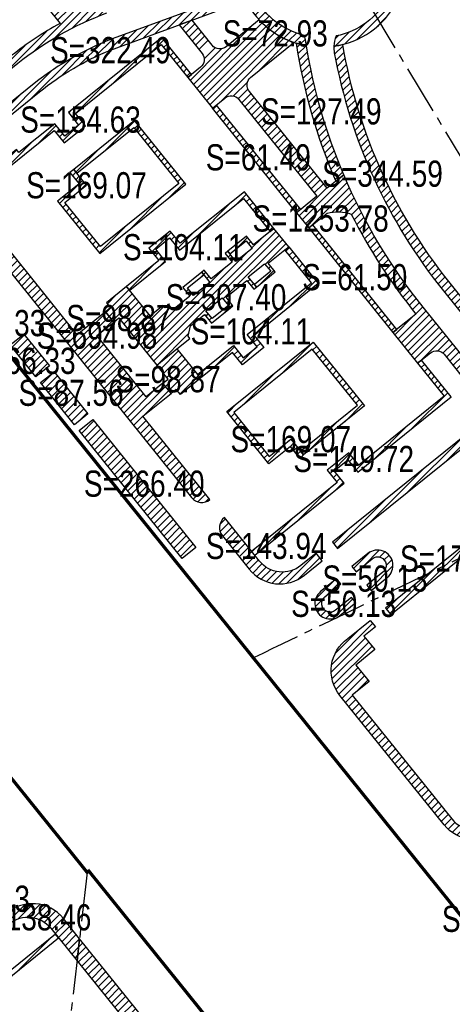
# Model space of a CAD drawing. Header units: millimetres. Extents: x 38389465 to 38395088, y 2473666 to 2480744.
# Tile 244 of 256: x 38394636 to 38394768, y 2477952 to 2478252. Entities that reach past the tile are written whole.
import ezdxf
from ezdxf.enums import TextEntityAlignment as Align

# ---------------------------------------------------------------- set-up
doc = ezdxf.new("R2010")
doc.units = ezdxf.units.MM
doc.header["$LTSCALE"] = 2
doc.linetypes.add('CENTER2', pattern=[1.125, 0.75, -0.125, 0.125, -0.125])
for name, color, linetype in [('MJZJ', 7, 'CONTINUOUS'), ('w-用地红线', 1, 'CONTINUOUS'), ('路面铺装', 143, 'CENTER2')]:
    doc.layers.add(name, color=color, linetype=linetype)
doc.styles.add('中等线体', font='txt', dxfattribs={"width": 0.8})
pattern_1 = [(45, (0, 0), (-1.1313708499, 1.1313708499), [])]

msp = doc.modelspace()

# ---------------------------------------------------------------- hatches: boundary and pattern name
at = {"layer": 'MJZJ', "linetype": 'ByBlock'}
h = msp.add_hatch(dxfattribs=at)
h.set_pattern_fill('411B', color=1, scale=2, style=0)
h.set_pattern_definition(pattern_1)
edge = h.paths.add_edge_path()
edge.add_line((38394927.738, 2478458.814), (38394934.069, 2478460.284))
edge.add_arc((38394933.164, 2478464.181), 4, 283.07561, 373.07561)
edge.add_line((38394937.061, 2478465.086), (38394932.672, 2478483.983))
edge.add_arc((38394926.827, 2478482.625), 6, 13.07561, 103.07561)
edge.add_line((38394925.47, 2478488.47), (38394853.499, 2478471.754))
edge.add_line((38394853.499, 2478471.754), (38394849.968, 2478470.703))
edge.add_line((38394849.968, 2478470.703), (38394805.388, 2478454.373))
edge.add_arc((38394793.044, 2478488.072), 35.889, 275.21442, 290.11747, ccw=False)
edge.add_line((38394796.306, 2478452.332), (38394759.441, 2478448.937))
edge.add_arc((38394760.542, 2478436.988), 12, 95.26157, 110.11747)
edge.add_line((38394756.414, 2478448.256), (38394708.523, 2478430.713))
edge.add_arc((38394709.899, 2478426.957), 4, 110.11747, 200.11747)
edge.add_line((38394706.143, 2478425.582), (38394727.433, 2478367.458))
edge.add_line((38394727.433, 2478367.458), (38394707.243, 2478360.063))
edge.add_arc((38394708.619, 2478356.307), 4, 110.11747, 200.11684)
edge.add_arc((39221712.049, 2781272.308), 880738.227, 200.116844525, 200.118100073)
edge.add_line((38394711.501, 2478336.808), (38394765.081, 2478356.541))
edge.add_line((38394765.081, 2478356.541), (38394757.651, 2478376.823))
edge.add_line((38394757.651, 2478376.823), (38394738.12, 2478369.669))
edge.add_line((38394738.12, 2478369.669), (38394725.101, 2478405.211))
edge.add_line((38394725.101, 2478405.211), (38394726.792, 2478405.831))
edge.add_line((38394726.792, 2478405.831), (38394722.957, 2478416.3))
edge.add_line((38394722.957, 2478416.3), (38394725.458, 2478421.687))
edge.add_line((38394725.458, 2478421.687), (38394731.841, 2478424.027))
edge.add_line((38394731.841, 2478424.027), (38394731.222, 2478425.716))
edge.add_line((38394731.222, 2478425.716), (38394759.392, 2478436.034))
edge.add_line((38394759.392, 2478436.034), (38394760.837, 2478432.091))
edge.add_line((38394760.837, 2478432.091), (38394772.104, 2478436.22))
edge.add_line((38394772.104, 2478436.22), (38394771.485, 2478437.91))
edge.add_line((38394771.485, 2478437.91), (38394774.255, 2478438.924))
edge.add_line((38394774.255, 2478438.924), (38394774.358, 2478438.643))
edge.add_line((38394774.358, 2478438.643), (38394781.072, 2478441.102))
edge.add_line((38394781.072, 2478441.102), (38394783.136, 2478435.468))
edge.add_line((38394783.136, 2478435.468), (38394783.417, 2478435.571))
edge.add_line((38394783.417, 2478435.571), (38394784.827, 2478431.721))
edge.add_line((38394784.827, 2478431.721), (38394783.201, 2478431.124))
edge.add_line((38394783.201, 2478431.124), (38394789.033, 2478415.583))
edge.add_line((38394789.033, 2478415.583), (38394804.058, 2478421.087))
edge.add_line((38394804.058, 2478421.087), (38394799.725, 2478432.916))
edge.add_line((38394799.725, 2478432.916), (38394839.163, 2478447.362))
edge.add_line((38394839.163, 2478447.362), (38394837.787, 2478451.118))
edge.add_line((38394837.787, 2478451.118), (38394857.288, 2478458.261))
edge.add_line((38394857.288, 2478458.261), (38394875.161, 2478462.412))
edge.add_line((38394875.161, 2478462.412), (38394876.111, 2478458.321))
edge.add_line((38394876.111, 2478458.321), (38394925.204, 2478469.724))
edge.add_line((38394925.204, 2478469.724), (38394927.738, 2478458.814))
h = msp.add_hatch(dxfattribs=at)
h.set_pattern_fill('411B', color=256, scale=2, style=0)
h.set_pattern_definition(pattern_1)
edge = h.paths.add_edge_path()
edge.add_arc((38394602.226, 2478228.258), 12.084, 267.57298, 308.75716)
edge.add_line((38394609.791, 2478218.835), (38394635.067, 2478239.183))
edge.add_arc((38394696.27, 2478162.645), 98, 110.30599, 128.64703, ccw=False)
edge.add_line((38394662.26, 2478254.554), (38394701.919, 2478269.09))
edge.add_line((38394701.919, 2478269.09), (38394702.045, 2478272.322))
edge.add_line((38394702.045, 2478272.322), (38394661.532, 2478257.483))
edge.add_line((38394661.532, 2478257.483), (38394657.295, 2478255.825))
edge.add_line((38394657.295, 2478255.825), (38394646.461, 2478269.272))
edge.add_line((38394646.461, 2478269.272), (38394639.821, 2478277.52))
edge.add_line((38394639.821, 2478277.52), (38394639.263, 2478279.039))
edge.add_line((38394639.263, 2478279.039), (38394642.455, 2478280.208))
edge.add_line((38394642.455, 2478280.208), (38394644.897, 2478281.102))
edge.add_line((38394644.897, 2478281.102), (38394638.912, 2478297.441))
edge.add_line((38394638.912, 2478297.441), (38394658.631, 2478304.664))
edge.add_line((38394658.631, 2478304.664), (38394658.115, 2478306.072))
edge.add_line((38394658.115, 2478306.072), (38394636.99, 2478298.332))
edge.add_line((38394636.99, 2478298.332), (38394641.081, 2478287.159))
edge.add_line((38394641.081, 2478287.159), (38394636.856, 2478285.612))
edge.add_line((38394636.856, 2478285.612), (38394630.876, 2478301.941))
edge.add_line((38394630.876, 2478301.941), (38394656.221, 2478311.243))
edge.add_line((38394656.221, 2478311.243), (38394658.631, 2478304.664))
edge.add_line((38394658.631, 2478304.664), (38394666.706, 2478307.622))
edge.add_line((38394666.706, 2478307.622), (38394664.299, 2478314.194))
edge.add_line((38394664.299, 2478314.194), (38394684.018, 2478321.417))
edge.add_line((38394684.018, 2478321.417), (38394680.579, 2478330.806))
edge.add_line((38394680.579, 2478330.806), (38394625.046, 2478310.467))
edge.add_line((38394625.046, 2478310.467), (38394563.709, 2478261.078))
edge.add_line((38394563.709, 2478261.078), (38394569.98, 2478253.289))
edge.add_line((38394569.98, 2478253.289), (38394589.451, 2478268.964))
edge.add_line((38394589.451, 2478268.964), (38394593.841, 2478263.512))
edge.add_line((38394593.841, 2478263.512), (38394600.54, 2478268.905))
edge.add_line((38394600.54, 2478268.905), (38394596.157, 2478274.349))
edge.add_line((38394596.157, 2478274.349), (38394616.408, 2478290.655))
edge.add_line((38394616.408, 2478290.655), (38394627.309, 2478277.105))
edge.add_line((38394627.309, 2478277.105), (38394625.364, 2478275.539))
edge.add_line((38394625.364, 2478275.539), (38394617.292, 2478285.73))
edge.add_line((38394617.292, 2478285.73), (38394598.909, 2478270.93))
edge.add_line((38394598.909, 2478270.93), (38394600.54, 2478268.905))
edge.add_line((38394600.54, 2478268.905), (38394616.897, 2478282.074))
edge.add_line((38394616.897, 2478282.074), (38394627.809, 2478268.521))
edge.add_line((38394627.809, 2478268.521), (38394631.704, 2478271.656))
edge.add_line((38394631.704, 2478271.656), (38394648.028, 2478251.379))
edge.add_arc((38394696.306, 2478162.585), 101.07, 118.5327, 128.64319)
edge.add_line((38394633.191, 2478241.525), (38394601.715, 2478216.185))
h = msp.add_hatch(dxfattribs=at)
h.set_pattern_fill('411B', color=256, scale=2, style=0)
h.set_pattern_definition(pattern_1)
edge = h.paths.add_edge_path()
edge.add_arc((38394727.949, 2478270.096), 23, -78.93509, 23.10096, ccw=False)
edge.add_arc((38394740.657, 2478244.028), 9, 157.14895, 177.87204)
edge.add_arc((38394727.95, 2478270.096), 26, 278.21194, 385.95346)
edge.add_arc((38394756.655, 2478274.22), 9, 126.29144, 147.01731)
h = msp.add_hatch(dxfattribs=at)
h.set_pattern_fill('411B', color=256, scale=2, style=0)
h.set_pattern_definition(pattern_1)
edge = h.paths.add_edge_path()
edge.add_arc((38394622.322, 2478203.265), 11.987, 128.82175, 170.27041)
edge.add_line((38394610.508, 2478205.291), (38394641.712, 2478230.412))
edge.add_arc((38394695.272, 2478164.336), 85.057, 112.02445, 129.02766, ccw=False)
edge.add_line((38394663.375, 2478243.186), (38394704.683, 2478258.378))
edge.add_line((38394704.683, 2478258.378), (38394703.557, 2478261.012))
edge.add_arc((38394704.879, 2478253.052), 8.069, 99.43071, 110.42288)
edge.add_line((38394702.063, 2478260.614), (38394665.314, 2478247.154))
edge.add_arc((38394696.269, 2478162.645), 90, 110.11747, 128.63116)
edge.add_line((38394640.082, 2478232.951), (38394614.807, 2478212.604))
h = msp.add_hatch(dxfattribs=at)
h.set_pattern_fill('411B', color=256, scale=2, style=0)
h.set_pattern_definition(pattern_1)
edge = h.paths.add_edge_path()
edge.add_arc((38394705.159, 2478252.163), 9, 79.36008, 100.08317)
edge.add_arc((38394727.949, 2478270.096), 26, 200.4206, 252.57407)
edge.add_line((38394720.163, 2478245.289), (38394723.323, 2478244.511))
edge.add_arc((38394891.849, 2478271.791), 170.72, 188.71502, 189.19516, ccw=False)
edge.add_arc((38394714.204, 2478244.56), 9, 8.71502, 20.54743)
edge.add_arc((38394727.949, 2478270.096), 23, 203.27238, 256.63327, ccw=False)
h = msp.add_hatch(dxfattribs=at)
h.set_pattern_fill('411B', color=256, scale=2, style=0)
h.set_pattern_definition(pattern_1)
edge = h.paths.add_edge_path()
edge.add_line((38394687.041, 2478234.815), (38394694.567, 2478225.468))
edge.add_line((38394694.567, 2478225.468), (38394698.392, 2478228.547))
edge.add_arc((38394700.342, 2478226.265), 3.002, 38.85379, 130.51237, ccw=False)
edge.add_line((38394702.68, 2478228.148), (38394726.51, 2478198.549))
edge.add_line((38394726.51, 2478198.549), (38394721.641, 2478194.629))
edge.add_line((38394721.641, 2478194.629), (38394720.278, 2478193.531))
edge.add_line((38394720.278, 2478193.531), (38394724.04, 2478188.858))
edge.add_line((38394724.04, 2478188.858), (38394725.599, 2478190.112))
edge.add_line((38394725.599, 2478190.112), (38394729.66, 2478193.382))
edge.add_arc((38394732.823, 2478181.807), 12, 69.65289, 105.28081, ccw=False)
edge.add_arc((38394891.92, 2478271.839), 173.804, 206.95403, 218.95593)
edge.add_line((38394756.764, 2478162.564), (38394753.647, 2478160.057))
edge.add_line((38394753.647, 2478160.057), (38394749.752, 2478156.922))
edge.add_line((38394749.752, 2478156.922), (38394757.279, 2478147.572))
edge.add_line((38394757.279, 2478147.572), (38394761.174, 2478150.707))
edge.add_arc((38394763.055, 2478148.371), 3, 38.83648, 128.83647, ccw=False)
edge.add_line((38394765.392, 2478150.252), (38394774.102, 2478139.433))
edge.add_line((38394774.102, 2478139.433), (38394772.672, 2478126.205))
edge.add_line((38394772.672, 2478126.205), (38394731.24, 2478092.849))
edge.add_line((38394731.24, 2478092.849), (38394732.809, 2478090.901))
edge.add_line((38394732.809, 2478090.901), (38394775.337, 2478125.142))
edge.add_arc((38394767.812, 2478134.489), 12, 308.83659, 398.83727)
edge.add_line((38394777.159, 2478142.015), (38394758.94, 2478164.644))
edge.add_arc((38394891.851, 2478271.793), 170.722, 202.98458, 218.87473, ccw=False)
edge.add_line((38394734.683, 2478205.128), (38394729.626, 2478201.058))
edge.add_line((38394729.626, 2478201.058), (38394705.908, 2478230.517))
edge.add_arc((38394708.156, 2478232.539), 3.023, 129.23685, 221.97185, ccw=False)
edge.add_line((38394706.244, 2478234.881), (38394719.47, 2478245.517))
edge.add_arc((38394727.949, 2478270.096), 26, 222.86851, 250.96705, ccw=False)
edge.add_line((38394708.893, 2478252.408), (38394698.726, 2478244.223))
edge.add_arc((38394696.845, 2478246.56), 3, 218.8451, 308.83647, ccw=False)
edge.add_line((38394694.508, 2478244.678), (38394688.323, 2478252.36))
edge.add_line((38394688.323, 2478252.36), (38394684.361, 2478250.903))
edge.add_line((38394684.361, 2478250.903), (38394691.392, 2478242.169))
edge.add_arc((38394689.056, 2478240.288), 3, -51.16273, 38.83648, ccw=False)
edge.add_line((38394690.937, 2478237.951), (38394687.041, 2478234.815))
h = msp.add_hatch(dxfattribs=at)
h.set_pattern_fill('411B', color=256, scale=2, style=0)
h.set_pattern_definition(pattern_1)
h.paths.add_polyline_path([(38394624.151, 2478204.337), (38394625.843, 2478202.234), (38394646.173, 2478218.602), (38394649.215, 2478214.824), (38394655.758, 2478220.092), (38394652.716, 2478223.87), (38394678.888, 2478244.941), (38394687.041, 2478234.815), (38394688.209, 2478235.755), (38394679.116, 2478247.05), (38394650.607, 2478224.097), (38394653.649, 2478220.32), (38394649.443, 2478216.933), (38394646.401, 2478220.711), (38394635.419, 2478211.869), (38394634.668, 2478212.802)])
h = msp.add_hatch(dxfattribs=at)
h.set_pattern_fill('411B', color=256, scale=2, style=0)
h.set_pattern_definition(pattern_1)
edge = h.paths.add_edge_path()
edge.add_line((38394732.255, 2478203.174), (38394734.683, 2478205.128))
edge.add_arc((38394891.959, 2478271.83), 170.836, 189.2018, 202.98195, ccw=False)
edge.add_line((38394723.321, 2478244.511), (38394720.163, 2478245.289))
edge.add_arc((38394891.992, 2478271.832), 173.867, 188.7813, 203.25906)
h = msp.add_hatch(dxfattribs=at)
h.set_pattern_fill('411B', color=256, scale=2, style=0)
h.set_pattern_definition(pattern_1)
edge = h.paths.add_edge_path()
edge.add_line((38394785.713, 2478144.145), (38394788.192, 2478145.85))
edge.add_line((38394788.192, 2478145.85), (38394768.406, 2478170.428))
edge.add_arc((38394891.953, 2478271.824), 159.828, 189.69408, 219.3758, ccw=False)
edge.add_arc((38394727.95, 2478270.095), 25.999, 278.21277, 284.38148, ccw=False)
edge.add_arc((38394740.625, 2478244.024), 8.968, 177.83784, 190.41641)
edge.add_arc((38394891.856, 2478271.793), 162.727, 190.40543, 218.87821)
edge.add_line((38394765.176, 2478169.655), (38394785.713, 2478144.145))
h = msp.add_hatch(dxfattribs=at)
h.set_pattern_fill('411B', color=256, scale=2, style=0)
h.set_pattern_definition(pattern_1)
h.paths.add_polyline_path([(38394694.567, 2478225.468), (38394695.735, 2478226.408), (38394721.446, 2478194.472), (38394720.278, 2478193.531)])
h = msp.add_hatch(dxfattribs=at)
h.set_pattern_fill('411B', color=256, scale=2, style=0)
h.set_pattern_definition(pattern_1)
h.paths.add_polyline_path([(38394660.111, 2478181.038), (38394686.439, 2478202.235), (38394670.761, 2478221.708), (38394652.186, 2478206.753), (38394653.109, 2478205.57), (38394670.534, 2478219.599), (38394684.33, 2478202.462), (38394660.339, 2478183.147), (38394649.49, 2478196.623), (38394656.056, 2478201.909), (38394652.168, 2478206.739), (38394651, 2478205.798), (38394653.822, 2478202.293), (38394647.255, 2478197.006)])
h = msp.add_hatch(dxfattribs=at)
h.set_pattern_fill('411B', color=256, scale=2, style=0)
h.set_pattern_definition(pattern_1)
edge = h.paths.add_edge_path()
edge.add_arc((38394691.305, 2478108.965), 4, 218.83659, 308.83659)
edge.add_line((38394693.814, 2478105.849), (38394673.306, 2478131.322))
edge.add_line((38394673.306, 2478131.322), (38394681.953, 2478138.282))
edge.add_line((38394681.953, 2478138.282), (38394679.444, 2478141.399))
edge.add_line((38394679.444, 2478141.399), (38394674.303, 2478137.26))
edge.add_line((38394674.303, 2478137.26), (38394659.253, 2478155.955))
edge.add_line((38394659.253, 2478155.955), (38394664.394, 2478160.094))
edge.add_line((38394664.394, 2478160.094), (38394661.885, 2478163.209))
edge.add_line((38394661.885, 2478163.209), (38394653.238, 2478156.248))
edge.add_line((38394653.238, 2478156.248), (38394619.997, 2478197.527))
edge.add_line((38394619.997, 2478197.527), (38394625.843, 2478202.234))
edge.add_line((38394625.843, 2478202.234), (38394624.151, 2478204.337))
edge.add_line((38394624.151, 2478204.337), (38394615.194, 2478197.127))
edge.add_line((38394615.194, 2478197.127), (38394688.19, 2478106.457))
h = msp.add_hatch(dxfattribs=at)
h.set_pattern_fill('411B', color=256, scale=2, style=0)
h.set_pattern_definition(pattern_1)
h.paths.add_polyline_path([(38394668.345, 2478170.977), (38394669.285, 2478169.809), (38394680.265, 2478178.649), (38394677.224, 2478182.427), (38394681.43, 2478185.813), (38394684.471, 2478182.035), (38394704.1, 2478197.838), (38394712.19, 2478187.79), (38394713.358, 2478188.731), (38394704.328, 2478199.947), (38394684.654, 2478184.201), (38394681.658, 2478187.922), (38394675.115, 2478182.654), (38394678.156, 2478178.877)])
h = msp.add_hatch(dxfattribs=at)
h.set_pattern_fill('411B', color=256, scale=2, style=0)
h.set_pattern_definition(pattern_1)
h.paths.add_polyline_path([(38394725.209, 2478189.798), (38394724.04, 2478188.858), (38394749.752, 2478156.922), (38394750.92, 2478157.862)])
h = msp.add_hatch(dxfattribs=at)
h.set_pattern_fill('411B', color=256, scale=2, style=0)
h.set_pattern_definition(pattern_1)
h.paths.add_polyline_path([(38394713.358, 2478188.731), (38394707.127, 2478183.714), (38394704.995, 2478186.362), (38394699.231, 2478181.722), (38394699.858, 2478180.943), (38394704.843, 2478184.956), (38394706.724, 2478182.62), (38394701.739, 2478178.606), (38394699.858, 2478180.943), (38394699.231, 2478181.722), (38394698.452, 2478181.095), (38394700.584, 2478178.446), (38394694.197, 2478173.304), (38394692.065, 2478175.952), (38394691.286, 2478175.325), (38394691.913, 2478174.546), (38394693.794, 2478172.209), (38394688.809, 2478168.196), (38394686.928, 2478170.533), (38394691.913, 2478174.546), (38394691.286, 2478175.325), (38394685.522, 2478170.685), (38394687.654, 2478168.036), (38394683.337, 2478164.561), (38394680.106, 2478164.494), (38394679.526, 2478165.216), (38394669.4, 2478157.064), (38394677.552, 2478146.937), (38394683.706, 2478151.891), (38394687.678, 2478155.089), (38394687.098, 2478155.811), (38394687.852, 2478158.952), (38394692.169, 2478162.428), (38394694.301, 2478159.78), (38394700.065, 2478164.42), (38394699.438, 2478165.199), (38394694.453, 2478161.186), (38394692.572, 2478163.522), (38394697.557, 2478167.536), (38394699.438, 2478165.199), (38394700.065, 2478164.42), (38394700.844, 2478165.047), (38394698.712, 2478167.696), (38394705.099, 2478172.838), (38394707.231, 2478170.19), (38394708.01, 2478170.817), (38394707.383, 2478171.596), (38394705.502, 2478173.932), (38394710.487, 2478177.946), (38394712.368, 2478175.609), (38394707.383, 2478171.596), (38394708.01, 2478170.817), (38394713.774, 2478175.457), (38394711.642, 2478178.106), (38394716.705, 2478182.182), (38394716.705, 2478182.182), (38394717.874, 2478183.123)])
h = msp.add_hatch(dxfattribs=at)
h.set_pattern_fill('411B', color=256, scale=2, style=0)
h.set_pattern_definition(pattern_1)
h.paths.add_polyline_path([(38394690.921, 2478142.936), (38394689.98, 2478144.104), (38394700.96, 2478152.944), (38394704.001, 2478149.166), (38394708.207, 2478152.553), (38394705.166, 2478156.331), (38394724.795, 2478172.134), (38394716.705, 2478182.182), (38394717.874, 2478183.123), (38394726.904, 2478171.906), (38394707.32, 2478156.046), (38394710.317, 2478152.325), (38394703.774, 2478147.057), (38394700.732, 2478150.835)])
h = msp.add_hatch(dxfattribs=at)
h.set_pattern_fill('411B', color=256, scale=2, style=0)
h.set_pattern_definition(pattern_1)
h.paths.add_polyline_path([(38394662.188, 2478166.021), (38394663.442, 2478164.463), (38394661.885, 2478163.209), (38394664.394, 2478160.094), (38394665.952, 2478161.348), (38394669.4, 2478157.063), (38394675.553, 2478162.017), (38394668.345, 2478170.977)])
h = msp.add_hatch(dxfattribs=at)
h.set_pattern_fill('411B', color=256, scale=2, style=0)
h.set_pattern_definition(pattern_1)
h.paths.add_polyline_path([(38394632.767, 2478153.129), (38394636.901, 2478156.456), (38394644.739, 2478146.72), (38394640.606, 2478143.392)])
h = msp.add_hatch(dxfattribs=at)
h.set_pattern_fill('411B', color=256, scale=2, style=0)
h.set_pattern_definition(pattern_1)
h.paths.add_polyline_path([(38394698.991, 2478132.745), (38394725.319, 2478153.94), (38394740.996, 2478134.467), (38394722.421, 2478119.513), (38394721.462, 2478120.667), (38394738.887, 2478134.695), (38394725.091, 2478151.831), (38394701.1, 2478132.517), (38394711.948, 2478119.041), (38394718.515, 2478124.328), (38394722.403, 2478119.498), (38394721.235, 2478118.558), (38394718.413, 2478122.063), (38394711.846, 2478116.776)])
h = msp.add_hatch(dxfattribs=at)
h.set_pattern_fill('411B', color=256, scale=2, style=0)
h.set_pattern_definition(pattern_1)
h.paths.add_polyline_path([(38394684.764, 2478137.979), (38394683.51, 2478139.537), (38394681.954, 2478138.281), (38394679.444, 2478141.399), (38394681.002, 2478142.653), (38394677.552, 2478146.937), (38394683.706, 2478151.891), (38394690.921, 2478142.936)])
h = msp.add_hatch(dxfattribs=at)
h.set_pattern_fill('411B', color=256, scale=2, style=0)
h.set_pattern_definition(pattern_1)
h.paths.add_polyline_path([(38394758.448, 2478148.512), (38394757.28, 2478147.572), (38394765.43, 2478137.448), (38394739.268, 2478116.385), (38394736.216, 2478120.155), (38394729.673, 2478114.887), (38394732.715, 2478111.11), (38394706.543, 2478090.039), (38394707.483, 2478088.87), (38394734.824, 2478110.882), (38394731.782, 2478114.66), (38394735.988, 2478118.046), (38394739.03, 2478114.268), (38394767.539, 2478137.221)])
h = msp.add_hatch(dxfattribs=at)
h.set_pattern_fill('411B', color=256, scale=2, style=0)
h.set_pattern_definition(pattern_1)
h.paths.add_polyline_path([(38394642.048, 2478141.6), (38394646.182, 2478144.928), (38394656.529, 2478132.075), (38394652.396, 2478128.748)])
h = msp.add_hatch(dxfattribs=at)
h.set_pattern_fill('411B', color=256, scale=2, style=0)
h.set_pattern_definition(pattern_1)
h.paths.add_polyline_path([(38394653.838, 2478126.956), (38394657.971, 2478130.284), (38394689.451, 2478091.181), (38394685.318, 2478087.854)])
h = msp.add_hatch(dxfattribs=at)
h.set_pattern_fill('411B', color=256, scale=2, style=0)
h.set_pattern_definition(pattern_1)
edge = h.paths.add_edge_path()
edge.add_line((38394747.482, 2478072.674), (38394749.05, 2478070.726))
edge.add_line((38394749.05, 2478070.726), (38394791.579, 2478104.967))
edge.add_arc((38394797.238, 2478097.903), 9.051, 43.52389, 128.69513, ccw=False)
edge.add_line((38394803.801, 2478104.136), (38394806.57, 2478105.468))
edge.add_arc((38394797.537, 2478097.568), 12, 41.17036, 128.83821)
edge.add_line((38394790.012, 2478106.915), (38394747.482, 2478072.674))
h = msp.add_hatch(dxfattribs=at)
h.set_pattern_fill('411B', color=256, scale=2, style=0)
h.set_pattern_definition(pattern_1)
edge = h.paths.add_edge_path()
edge.add_line((38394809.152, 2478088.56), (38394813.515, 2478092.071))
edge.add_line((38394813.515, 2478092.071), (38394803.803, 2478104.134))
edge.add_line((38394803.803, 2478104.134), (38394806.57, 2478105.468))
edge.add_line((38394806.57, 2478105.468), (38394838.741, 2478065.52))
edge.add_arc((38394829.397, 2478057.995), 11.998, -51.17296, 38.84589, ccw=False)
edge.add_line((38394836.919, 2478048.648), (38394782.238, 2478004.626))
edge.add_arc((38394774.712, 2478013.973), 12, 218.83647, 308.83646, ccw=False)
edge.add_line((38394765.365, 2478006.448), (38394733.509, 2478046.018))
edge.add_arc((38394742.875, 2478053.558), 12.025, 125.13779, 218.83647, ccw=False)
edge.add_line((38394735.954, 2478063.392), (38394742.81, 2478068.911))
edge.add_line((38394742.81, 2478068.911), (38394744.379, 2478066.962))
edge.add_line((38394744.379, 2478066.962), (38394740.873, 2478064.14))
edge.add_line((38394740.873, 2478064.14), (38394744.197, 2478060.012))
edge.add_line((38394744.197, 2478060.012), (38394738.361, 2478055.305))
edge.add_line((38394738.361, 2478055.305), (38394742.435, 2478050.253))
edge.add_line((38394742.435, 2478050.253), (38394737.287, 2478046.108))
edge.add_line((38394737.287, 2478046.108), (38394767.701, 2478008.327))
edge.add_arc((38394774.713, 2478013.971), 9.001, 218.83504, 308.83216)
edge.add_line((38394780.356, 2478006.96), (38394802.557, 2478024.833))
edge.add_line((38394802.557, 2478024.833), (38394800.362, 2478027.56))
edge.add_line((38394800.362, 2478027.56), (38394806.438, 2478032.451))
edge.add_line((38394806.438, 2478032.451), (38394808.632, 2478029.726))
edge.add_line((38394808.632, 2478029.726), (38394835.039, 2478050.983))
edge.add_arc((38394829.396, 2478057.993), 8.999, 308.83292, 396.01334)
edge.add_line((38394836.675, 2478063.285), (38394832.329, 2478068.701))
edge.add_line((38394832.329, 2478068.701), (38394827.968, 2478065.19))
edge.add_line((38394827.968, 2478065.19), (38394825.356, 2478068.464))
edge.add_line((38394825.356, 2478068.464), (38394829.691, 2478071.967))
edge.add_line((38394829.691, 2478071.967), (38394816.148, 2478088.8))
edge.add_line((38394816.148, 2478088.8), (38394811.786, 2478085.288))
edge.add_line((38394811.786, 2478085.288), (38394809.152, 2478088.56))
h = msp.add_hatch(dxfattribs=at)
h.set_pattern_fill('411B', color=256, scale=2, style=0)
h.set_pattern_definition(pattern_1)
edge = h.paths.add_edge_path()
edge.add_arc((38394700.712, 2478097.281), 4, 128.83892, 218.83659)
edge.add_line((38394697.596, 2478094.773), (38394705.813, 2478084.57))
edge.add_arc((38394715.159, 2478092.097), 12, 218.84738, 308.83874)
edge.add_line((38394722.685, 2478082.75), (38394728.135, 2478087.138))
edge.add_line((38394728.135, 2478087.138), (38394726.272, 2478089.452))
edge.add_line((38394726.272, 2478089.452), (38394721.599, 2478085.689))
edge.add_arc((38394715.955, 2478092.699), 9, 218.83614, 308.83805, ccw=False)
edge.add_line((38394708.944, 2478087.055), (38394698.203, 2478100.397))
h = msp.add_hatch(dxfattribs=at)
h.set_pattern_fill('411B', color=256, scale=2, style=0)
h.set_pattern_definition(pattern_1)
edge = h.paths.add_edge_path()
edge.add_line((38394737.198, 2478085.448), (38394738.503, 2478083.828))
edge.add_line((38394738.503, 2478083.828), (38394743.41, 2478087.779))
edge.add_arc((38394745.053, 2478085.738), 2.62, -51.17308, 128.83446, ccw=False)
edge.add_line((38394746.696, 2478083.697), (38394741.788, 2478079.746))
edge.add_line((38394741.788, 2478079.746), (38394743.093, 2478078.126))
edge.add_line((38394743.093, 2478078.126), (38394748, 2478082.077))
edge.add_arc((38394745.053, 2478085.738), 4.7, 308.8335, 488.84286)
edge.add_line((38394742.106, 2478089.399), (38394737.198, 2478085.448))
h = msp.add_hatch(dxfattribs=at)
h.set_pattern_fill('411B', color=256, scale=2, style=0)
h.set_pattern_definition(pattern_1)
edge = h.paths.add_edge_path()
edge.add_line((38394733.829, 2478080.066), (38394732.525, 2478081.686))
edge.add_line((38394732.525, 2478081.686), (38394727.617, 2478077.735))
edge.add_arc((38394730.564, 2478074.074), 4.7, 128.82697, 308.83971)
edge.add_line((38394733.511, 2478070.413), (38394738.419, 2478074.364))
edge.add_line((38394738.419, 2478074.364), (38394737.114, 2478075.984))
edge.add_line((38394737.114, 2478075.984), (38394732.207, 2478072.033))
edge.add_arc((38394730.564, 2478074.074), 2.62, 128.82693, 308.84217, ccw=False)
edge.add_line((38394728.921, 2478076.115), (38394733.829, 2478080.066))
h = msp.add_hatch(dxfattribs=at)
h.set_pattern_fill('411B', color=256, scale=2, style=0)
h.set_pattern_definition(pattern_1)
edge = h.paths.add_edge_path()
edge.add_line((38394625.972, 2477974.846), (38394627.835, 2477972.533))
edge.add_line((38394627.835, 2477972.533), (38394632.509, 2477976.296))
edge.add_arc((38394638.153, 2477969.285), 9, 38.83685, 128.83647, ccw=False)
edge.add_line((38394645.163, 2477974.929), (38394653.184, 2477964.967))
edge.add_line((38394653.184, 2477964.967), (38394653.952, 2477971.656))
edge.add_line((38394653.952, 2477971.656), (38394648.915, 2477977.912))
edge.add_arc((38394639.547, 2477970.346), 12.042, 38.92428, 132.43195)
edge.add_line((38394631.422, 2477979.234), (38394625.972, 2477974.846))
h = msp.add_hatch(dxfattribs=at)
h.set_pattern_fill('411B', color=256, scale=2, style=0)
h.set_pattern_definition(pattern_1)
h.paths.add_polyline_path([(38394586.179, 2477924.444), (38394595.272, 2477913.149), (38394596.833, 2477914.407), (38394588.681, 2477924.533), (38394614.849, 2477945.608), (38394617.891, 2477941.83), (38394624.434, 2477947.098), (38394621.392, 2477950.875), (38394647.565, 2477971.946), (38394646.624, 2477973.115), (38394619.283, 2477951.103), (38394622.325, 2477947.325), (38394618.119, 2477943.939), (38394615.081, 2477947.712)])
h = msp.add_hatch(dxfattribs=at)
h.set_pattern_fill('411B', color=256, scale=2, style=0)
h.set_pattern_definition(pattern_1)
h.paths.add_polyline_path([(38394705.856, 2477907.184), (38394653.952, 2477971.656), (38394653.183, 2477964.96), (38394702.122, 2477904.18)])

# ---------------------------------------------------------------- linework, layer by layer
at = {"layer": 'w-用地红线', "linetype": 'CENTER2', "ltscale": 10, "const_width": 1, "flags": 128}
for points in [[(38394644.466, 2478419.976), (38394644.46, 2478419.987), (38394640.66, 2478426.298), (38394659.422, 2478433.594), (38394678.429, 2478440.222), (38394678.838, 2478440.357), (38394679.442, 2478440.555), (38394680.045, 2478440.752), (38394680.65, 2478440.949), (38394681.254, 2478441.145), (38394681.859, 2478441.341), (38394682.464, 2478441.536), (38394683.07, 2478441.73), (38394683.676, 2478441.924), (38394684.282, 2478442.117), (38394684.874, 2478442.305), (38394685.482, 2478442.497), (38394686.089, 2478442.689), (38394686.697, 2478442.88), (38394687.305, 2478443.071), (38394687.914, 2478443.261), (38394688.523, 2478443.45), (38394689.132, 2478443.639), (38394689.742, 2478443.827), (38394690.352, 2478444.015), (38394690.962, 2478444.203), (38394691.573, 2478444.39), (38394692.184, 2478444.576), (38394692.796, 2478444.762), (38394693.407, 2478444.947), (38394694.02, 2478445.132), (38394694.632, 2478445.316), (38394695.245, 2478445.5), (38394695.858, 2478445.683), (38394696.472, 2478445.866), (38394697.085, 2478446.049), (38394697.7, 2478446.23), (38394698.314, 2478446.412), (38394698.929, 2478446.593), (38394699.544, 2478446.773), (38394700.16, 2478446.953), (38394700.776, 2478447.132), (38394701.392, 2478447.311), (38394702.008, 2478447.49), (38394702.625, 2478447.668), (38394703.242, 2478447.846), (38394703.464, 2478447.91), (38394703.86, 2478448.023), (38394704.478, 2478448.2), (38394705.096, 2478448.376), (38394705.714, 2478448.552), (38394706.333, 2478448.727), (38394706.952, 2478448.902), (38394707.572, 2478449.077), (38394708.191, 2478449.251), (38394708.811, 2478449.424), (38394709.432, 2478449.598), (38394710.052, 2478449.771), (38394710.673, 2478449.943), (38394711.294, 2478450.115), (38394711.916, 2478450.287), (38394712.538, 2478450.458), (38394713.16, 2478450.629), (38394713.783, 2478450.799), (38394714.405, 2478450.969), (38394715.028, 2478451.139), (38394715.652, 2478451.308), (38394716.275, 2478451.477), (38394716.899, 2478451.645), (38394717.524, 2478451.813), (38394718.148, 2478451.981), (38394718.773, 2478452.148), (38394719.398, 2478452.315), (38394720.023, 2478452.482), (38394720.649, 2478452.648), (38394721.275, 2478452.814), (38394721.901, 2478452.98), (38394722.528, 2478453.145), (38394723.155, 2478453.31), (38394723.782, 2478453.475), (38394724.409, 2478453.639), (38394725.037, 2478453.803), (38394725.665, 2478453.966), (38394726.293, 2478454.129), (38394726.922, 2478454.292), (38394727.55, 2478454.455), (38394728.179, 2478454.617), (38394728.809, 2478454.779), (38394729.438, 2478454.941), (38394730.068, 2478455.102), (38394730.698, 2478455.263), (38394731.329, 2478455.424), (38394731.959, 2478455.584), (38394732.59, 2478455.744), (38394733.221, 2478455.904), (38394733.853, 2478456.064), (38394734.484, 2478456.223), (38394735.116, 2478456.382), (38394735.749, 2478456.541), (38394737.014, 2478456.858), (38394737.647, 2478457.016), (38394738.914, 2478457.331), (38394739.547, 2478457.488), (38394740.816, 2478457.802), (38394741.45, 2478457.958), (38394742.72, 2478458.271), (38394743.355, 2478458.427), (38394744.626, 2478458.737), (38394745.262, 2478458.893), (38394746.535, 2478459.202), (38394747.809, 2478459.511), (38394749.083, 2478459.819), (38394750.359, 2478460.127), (38394751.635, 2478460.433), (38394752.913, 2478460.739), (38394754.191, 2478461.044), (38394755.47, 2478461.349), (38394756.75, 2478461.653), (38394758.031, 2478461.956), (38394759.313, 2478462.259), (38394760.596, 2478462.562), (38394761.88, 2478462.863), (38394763.164, 2478463.165), (38394763.446, 2478463.231), (38394762.131, 2478457.122), (38394762.35, 2478456.148), (38394762.533, 2478455.332), (38394811.892, 2478471.863), (38394834.618, 2478478.092), (38394836.265, 2478478.543), (38394844.957, 2478480.925), (38394844.973, 2478480.929), (38394874.954, 2478488.659), (38394883.894, 2478490.964), (38394887.065, 2478491.693), (38394890.544, 2478492.493), (38394892.154, 2478492.762), (38394899.712, 2478494.565), (38394903.964, 2478495.58), (38394936.702, 2478503.108), (38394938.01, 2478497.475), (38394938.978, 2478493.307), (38394939.503, 2478491.048), (38394940.098, 2478488.487), (38394941.181, 2478483.824), (38394942.209, 2478479.399), (38394967.537, 2478370.344), (38394969.85, 2478360.387), (38394970.518, 2478357.513), (38394970.754, 2478356.496), (38394970.874, 2478355.98), (38394983.501, 2478301.615), (38394985.154, 2478294.496), (38394986.697, 2478287.854), (38395007.182, 2478199.652), (38395011.855, 2478179.535), (38395012.625, 2478176.22), (38395013.144, 2478173.982), (38395025.985, 2478118.698), (38395029.209, 2478104.816), (38395029.769, 2478102.404), (38395037.14, 2478070.67), (38395042.302, 2478048.443), (38395044.666, 2478038.264), (38395045.668, 2478029.072), (38395024.692, 2478008.46), (38394916.586, 2477902.228), (38394907.77, 2477893.565), (38394899.137, 2477885.082), (38394871.061, 2477857.492), (38394864.172, 2477865.181), (38394854.743, 2477875.706), (38394840.781, 2477891.969), (38394838.813, 2477894.261), (38394837.06, 2477896.392), (38394823.277, 2477913.146), (38394819.131, 2477918.296), (38394720.041, 2478041.379), (38394714.791, 2478047.899), (38394707.038, 2478057.53), (38394654.519, 2478122.766), (38394641.198, 2478139.312), (38394608.203, 2478180.296), (38394510.557, 2478301.585), (38394509.417, 2478303), (38394501.545, 2478316.991), (38394498.847, 2478332.724), (38394498.947, 2478333.234), (38394500.47, 2478340.988), (38394502.578, 2478351.717), (38394504.853, 2478355.071), (38394506.959, 2478358.177), (38394513.244, 2478367.444), (38394529.35, 2478377.81), (38394586.96, 2478399.589), (38394644.463, 2478419.981)], [(38394656.281, 2477991.939), (38394656.292, 2477991.948), (38394656.797, 2477992.355), (38394673.708, 2477971.349), (38394760.942, 2477862.994), (38394778.16, 2477842.079), (38394795.83, 2477821.545), (38394813.945, 2477801.403), (38394813.441, 2477800.907), (38394812.052, 2477799.543), (38394810.954, 2477798.464), (38394780.499, 2477768.537), (38394771.912, 2477760.098), (38394701.77, 2477691.172), (38394688.771, 2477678.399), (38394660.777, 2477650.891), (38394551.064, 2477543.08), (38394546.008, 2477538.112), (38394536.461, 2477535.287), (38394526.346, 2477530.315), (38394519.658, 2477527.87), (38394509.166, 2477525.481), (38394503.212, 2477522.966), (38394499.294, 2477521.311), (38394495.181, 2477518.973), (38394492.498, 2477517.973), (38394492.434, 2477517.949), (38394478.297, 2477511.428), (38394478.139, 2477511.355), (38394472.336, 2477509.719), (38394470.411, 2477509.176), (38394463.306, 2477509.201), (38394454.477, 2477506.846), (38394451.519, 2477507.727), (38394451.505, 2477507.731), (38394451.413, 2477507.736), (38394451.378, 2477507.728), (38394451.229, 2477507.693), (38394443.027, 2477508.163), (38394427.9, 2477513.609), (38394416.336, 2477520.131), (38394415.414, 2477520.398), (38394412.518, 2477520.949), (38394404.972, 2477522.119), (38394403.589, 2477521.915), (38394390.111, 2477521.745), (38394389.482, 2477521.368), (38394385.821, 2477521.667), (38394385.985, 2477520.922), (38394385.848, 2477520.018), (38394385.835, 2477519.933), (38394385.714, 2477519.466), (38394385.025, 2477519.239), (38394381.999, 2477520.476), (38394375.793, 2477523.013), (38394363.076, 2477528.211), (38394359.68, 2477530.945), (38394356.697, 2477533.346), (38394356.427, 2477533.373), (38394346.433, 2477530.563), (38394334.88, 2477526.18), (38394329.647, 2477527.203), (38394325.309, 2477528.052), (38394317.947, 2477535.078), (38394314.457, 2477537.85), (38394313.65, 2477539.301), (38394307.622, 2477539.931), (38394303.051, 2477541.813), (38394300.496, 2477546.049), (38394300.9, 2477553.781), (38394302.517, 2477565.174), (38394306.782, 2477595.515), (38394308.237, 2477601.487), (38394309.337, 2477606.003), (38394311.018, 2477609.599), (38394312.14, 2477609.821), (38394314.685, 2477610.323), (38394305.871, 2477626.746), (38394323.836, 2477636.98), (38394308.928, 2477663.15), (38394343.577, 2477774.895), (38394344.096, 2477776.57), (38394389.193, 2477800.384), (38394400.439, 2477836.795), (38394376.656, 2477881.834), (38394385.369, 2477910.074), (38394385.306, 2477911.218), (38394390.846, 2477929.171), (38394392.239, 2477928.001), (38394396.852, 2477943.031), (38394407.667, 2477978), (38394406.418, 2477978.352), (38394406.062, 2477978.484), (38394407.133, 2477981.956), (38394409.785, 2477990.551), (38394442.977, 2478098.124), (38394478.62, 2478133.767), (38394514.263, 2478169.409), (38394581.67, 2478082.635), (38394632.669, 2478021.268), (38394656.281, 2477991.939)]]:
    msp.add_lwpolyline(points, close=True, dxfattribs=at)
at = {"layer": 'w-用地红线', "linetype": 'CENTER2', "ltscale": 10, "flags": 128}
msp.add_lwpolyline([(38394707.038, 2478057.53), (38394707.418, 2478057.713), (38394710.028, 2478058.972), (38394713.479, 2478060.635), (38394713.967, 2478060.87), (38394724.311, 2478065.857), (38394728.4, 2478067.829), (38394735.186, 2478071.101), (38394768.669, 2478087.245), (38394823.16, 2478113.443), (38394827.673, 2478115.613), (38394827.67, 2478115.618), (38394827.661, 2478115.634), (38394816.644, 2478133.937), (38394800.946, 2478160.017), (38394796.013, 2478160.893), (38394792.578, 2478161.572), (38394785.821, 2478163.583), (38394781.787, 2478166.138), (38394778.112, 2478171.395), (38394775.551, 2478180.046), (38394774.106, 2478189.039), (38394773.175, 2478198.678), (38394774.663, 2478203.679), (38394772.905, 2478206.601), (38394716.609, 2478300.124), (38394697.527, 2478331.826), (38394644.466, 2478419.976), (38394644.46, 2478419.987), (38394640.66, 2478426.298)], dxfattribs=at)
at = {"layer": 'w-用地红线', "linetype": 'CENTER2', "ltscale": 10}
msp.add_lwpolyline([(38394656.281, 2477991.939), (38394646.33, 2477905.284), (38394637.174, 2477825.545), (38394636.73, 2477823.252), (38394634.841, 2477816.072), (38394634.324, 2477814.499), (38394633.977, 2477813.439), (38394633.151, 2477811.129), (38394631.54, 2477807.21), (38394629.508, 2477802.8), (38394626.441, 2477797.254), (38394622.553, 2477791.226), (38394618.25, 2477785.653), (38394613.315, 2477780.217), (38394606.588, 2477774.137), (38394604.672, 2477772.735), (38394553.671, 2477743.681), (38394319.127, 2477610.07), (38394316.729, 2477610.703), (38394314.697, 2477610.301)], dxfattribs=at)
at = {"layer": '路面铺装', "linetype": 'ByBlock', "flags": 128}
for points in [[(38394749.105, 2478279.12, -0.4771686), (38394732.364, 2478247.523, 0.0906688), (38394731.663, 2478244.362, 0.5081057), (38394751.328, 2478281.475, 0.090681)], [(38394614.807, 2478212.604, 0.1828518), (38394610.508, 2478205.291), (38394641.712, 2478230.412, -0.0743269), (38394663.375, 2478243.186), (38394704.683, 2478258.378), (38394703.557, 2478261.012, 0.0479992), (38394702.063, 2478260.614), (38394665.314, 2478247.154, 0.0809574), (38394640.082, 2478232.951)], [(38394706.82, 2478261.008, 0.0906688), (38394703.583, 2478261.024, 0.2315737), (38394720.163, 2478245.289), (38394723.323, 2478244.511, -0.002095), (38394723.1, 2478245.924, 0.0516746), (38394722.632, 2478247.719, -0.2371314)], [(38394732.255, 2478203.174), (38394734.683, 2478205.128, -0.0601998), (38394723.321, 2478244.511), (38394720.163, 2478245.289, 0.0632553)], [(38394785.713, 2478144.145), (38394788.192, 2478145.85), (38394768.406, 2478170.428, -0.1302399), (38394734.407, 2478244.911, -0.0269226), (38394731.664, 2478244.363, 0.0549395), (38394731.805, 2478242.403, 0.1248791), (38394765.176, 2478169.655)], [(38394688.19, 2478106.457, 0.4142136), (38394693.814, 2478105.849), (38394673.306, 2478131.322), (38394681.953, 2478138.282), (38394679.444, 2478141.399), (38394674.303, 2478137.26, -0.4142136), (38394674.303, 2478137.26), (38394659.253, 2478155.955, -0.4142136), (38394659.253, 2478155.955), (38394664.394, 2478160.094), (38394661.885, 2478163.209), (38394653.238, 2478156.248), (38394619.997, 2478197.527), (38394625.843, 2478202.234), (38394624.151, 2478204.337), (38394615.194, 2478197.127)], [(38394747.482, 2478072.674), (38394749.05, 2478070.726), (38394791.579, 2478104.967, -0.3897392), (38394803.801, 2478104.136), (38394806.57, 2478105.468, 0.4023414), (38394790.012, 2478106.915)], [(38394698.203, 2478100.397, 0.4142016), (38394697.596, 2478094.773), (38394705.813, 2478084.57, 0.4141694), (38394722.685, 2478082.75), (38394728.135, 2478087.138), (38394726.272, 2478089.452), (38394721.599, 2478085.689, -0.4142233), (38394708.944, 2478087.055)], [(38394737.198, 2478085.448), (38394738.503, 2478083.828), (38394743.41, 2478087.779, -1.0000658), (38394746.696, 2478083.697), (38394741.788, 2478079.746), (38394743.093, 2478078.126), (38394748, 2478082.077, 1.0000816), (38394742.106, 2478089.399)], [(38394733.829, 2478080.066), (38394732.525, 2478081.686), (38394727.617, 2478077.735, 1.0001112), (38394733.511, 2478070.413), (38394738.419, 2478074.364), (38394737.114, 2478075.984), (38394732.207, 2478072.033, -1.000133), (38394728.921, 2478076.115)], [(38394625.972, 2477974.846), (38394627.835, 2477972.533), (38394632.509, 2477976.296, -0.4142116), (38394645.163, 2477974.929), (38394653.184, 2477964.967), (38394653.952, 2477971.656), (38394648.915, 2477977.912, 0.4322604), (38394631.422, 2477979.234)]]:
    msp.add_lwpolyline(points, format="xyb", close=True, dxfattribs=at)
for points in [[(38394631.704, 2478271.656), (38394648.028, 2478251.379, 0.044144), (38394633.191, 2478241.525), (38394601.715, 2478216.185, 0.1816595), (38394609.791, 2478218.835), (38394635.067, 2478239.183, -0.0801992), (38394662.26, 2478254.554)], [(38394777.159, 2478142.015), (38394758.94, 2478164.644, -0.0694452), (38394734.683, 2478205.128), (38394729.626, 2478201.058), (38394705.908, 2478230.517, -0.4282649), (38394706.244, 2478234.881), (38394719.47, 2478245.517, -0.123221), (38394708.893, 2478252.408), (38394698.726, 2478244.223, -0.4141694), (38394694.508, 2478244.678), (38394688.323, 2478252.36), (38394684.361, 2478250.903), (38394691.392, 2478242.169, -0.4142095), (38394690.937, 2478237.951), (38394687.041, 2478234.815), (38394694.567, 2478225.468), (38394698.392, 2478228.547, -0.4227178), (38394702.68, 2478228.148), (38394726.51, 2478198.549), (38394721.641, 2478194.629), (38394720.278, 2478193.531), (38394724.04, 2478188.858), (38394725.599, 2478190.112), (38394729.66, 2478193.382, -0.1567206), (38394736.996, 2478193.058, 0.0524161), (38394756.764, 2478162.564), (38394753.647, 2478160.057), (38394749.752, 2478156.922), (38394757.279, 2478147.572), (38394761.174, 2478150.707, -0.4142135), (38394765.392, 2478150.252), (38394774.102, 2478139.433)], [(38394772.672, 2478126.205), (38394731.24, 2478092.849), (38394732.809, 2478090.901), (38394775.337, 2478125.142, 0.414217)], [(38394782.238, 2478004.626, -0.4142135), (38394765.365, 2478006.448), (38394733.509, 2478046.018, -0.4332499), (38394735.954, 2478063.392), (38394742.81, 2478068.911), (38394744.379, 2478066.962), (38394740.873, 2478064.14), (38394744.197, 2478060.012), (38394738.361, 2478055.305), (38394742.435, 2478050.253), (38394737.287, 2478046.108), (38394767.701, 2478008.327, 0.4141989), (38394780.356, 2478006.96)]]:
    msp.add_lwpolyline(points, format="xyb", dxfattribs=at)
for points in [[(38394624.151, 2478204.337), (38394625.843, 2478202.234), (38394646.173, 2478218.602), (38394649.215, 2478214.824), (38394655.758, 2478220.092), (38394652.716, 2478223.87), (38394678.888, 2478244.941), (38394687.041, 2478234.815), (38394688.209, 2478235.755), (38394679.116, 2478247.05), (38394650.607, 2478224.097), (38394653.649, 2478220.32), (38394649.443, 2478216.933), (38394646.401, 2478220.711), (38394635.419, 2478211.869), (38394634.668, 2478212.802)], [(38394694.567, 2478225.468), (38394695.735, 2478226.408), (38394721.446, 2478194.472), (38394720.278, 2478193.531)], [(38394660.111, 2478181.038), (38394686.439, 2478202.235), (38394670.761, 2478221.708), (38394652.186, 2478206.753), (38394653.109, 2478205.57), (38394670.534, 2478219.599), (38394684.33, 2478202.462), (38394660.339, 2478183.147), (38394649.49, 2478196.623), (38394656.056, 2478201.909), (38394652.168, 2478206.739), (38394651, 2478205.798), (38394653.822, 2478202.293), (38394647.255, 2478197.006)], [(38394668.345, 2478170.977), (38394669.285, 2478169.809), (38394680.265, 2478178.649), (38394677.224, 2478182.427), (38394681.43, 2478185.813), (38394684.471, 2478182.035), (38394704.1, 2478197.838), (38394712.19, 2478187.79), (38394713.358, 2478188.731), (38394704.328, 2478199.947), (38394684.654, 2478184.201), (38394681.658, 2478187.922), (38394675.115, 2478182.654), (38394678.156, 2478178.877)], [(38394725.209, 2478189.798), (38394724.04, 2478188.858), (38394749.752, 2478156.922), (38394750.92, 2478157.862)], [(38394713.358, 2478188.731), (38394707.127, 2478183.714), (38394704.995, 2478186.362), (38394699.231, 2478181.722), (38394699.858, 2478180.943), (38394704.843, 2478184.956), (38394706.724, 2478182.62), (38394701.739, 2478178.606), (38394699.858, 2478180.943), (38394699.231, 2478181.722), (38394698.452, 2478181.095), (38394700.584, 2478178.446), (38394694.197, 2478173.304), (38394692.065, 2478175.952), (38394691.286, 2478175.325), (38394691.913, 2478174.546), (38394693.794, 2478172.209), (38394688.809, 2478168.196), (38394686.928, 2478170.533), (38394691.913, 2478174.546), (38394691.286, 2478175.325), (38394685.522, 2478170.685), (38394687.654, 2478168.036), (38394683.337, 2478164.561), (38394680.106, 2478164.494), (38394679.526, 2478165.216), (38394669.4, 2478157.064), (38394677.552, 2478146.937), (38394683.706, 2478151.891), (38394687.678, 2478155.089), (38394687.098, 2478155.811), (38394687.852, 2478158.952), (38394692.169, 2478162.428), (38394694.301, 2478159.78), (38394700.065, 2478164.42), (38394699.438, 2478165.199), (38394694.453, 2478161.186), (38394692.572, 2478163.522), (38394697.557, 2478167.536), (38394699.438, 2478165.199), (38394700.065, 2478164.42), (38394700.844, 2478165.047), (38394698.712, 2478167.696), (38394705.099, 2478172.838), (38394707.231, 2478170.19), (38394708.01, 2478170.817), (38394707.383, 2478171.596), (38394705.502, 2478173.932), (38394710.487, 2478177.946), (38394712.368, 2478175.609), (38394707.383, 2478171.596), (38394708.01, 2478170.817), (38394713.774, 2478175.457), (38394711.642, 2478178.106), (38394716.705, 2478182.182), (38394716.705, 2478182.182), (38394717.874, 2478183.123)], [(38394690.921, 2478142.936), (38394689.98, 2478144.104), (38394700.96, 2478152.944), (38394704.001, 2478149.166), (38394708.207, 2478152.553), (38394705.166, 2478156.331), (38394724.795, 2478172.134), (38394716.705, 2478182.182), (38394717.874, 2478183.123), (38394726.904, 2478171.906), (38394707.32, 2478156.046), (38394710.317, 2478152.325), (38394703.774, 2478147.057), (38394700.732, 2478150.835)], [(38394662.188, 2478166.021), (38394663.442, 2478164.463), (38394661.885, 2478163.209), (38394664.394, 2478160.094), (38394665.952, 2478161.348), (38394669.4, 2478157.063), (38394675.553, 2478162.017), (38394668.345, 2478170.977)], [(38394632.767, 2478153.129), (38394636.901, 2478156.456), (38394644.739, 2478146.72), (38394640.606, 2478143.392)], [(38394698.991, 2478132.745), (38394725.319, 2478153.94), (38394740.996, 2478134.467), (38394722.421, 2478119.513), (38394721.462, 2478120.667), (38394738.887, 2478134.695), (38394725.091, 2478151.831), (38394701.1, 2478132.517), (38394711.948, 2478119.041), (38394718.515, 2478124.328), (38394722.403, 2478119.498), (38394721.235, 2478118.558), (38394718.413, 2478122.063), (38394711.846, 2478116.776)], [(38394684.764, 2478137.979), (38394683.51, 2478139.537), (38394681.954, 2478138.281), (38394679.444, 2478141.399), (38394681.002, 2478142.653), (38394677.552, 2478146.937), (38394683.706, 2478151.891), (38394690.921, 2478142.936)], [(38394758.448, 2478148.512), (38394757.28, 2478147.572), (38394765.43, 2478137.448), (38394739.268, 2478116.385), (38394736.216, 2478120.155), (38394729.673, 2478114.887), (38394732.715, 2478111.11), (38394706.543, 2478090.039), (38394707.483, 2478088.87), (38394734.824, 2478110.882), (38394731.782, 2478114.66), (38394735.988, 2478118.046), (38394739.03, 2478114.268), (38394767.539, 2478137.221)], [(38394642.048, 2478141.6), (38394646.182, 2478144.928), (38394656.529, 2478132.075), (38394652.396, 2478128.748)], [(38394653.838, 2478126.956), (38394657.971, 2478130.284), (38394689.451, 2478091.181), (38394685.318, 2478087.854)], [(38394586.179, 2477924.444), (38394595.272, 2477913.149), (38394596.833, 2477914.407), (38394588.681, 2477924.533), (38394614.849, 2477945.608), (38394617.891, 2477941.83), (38394624.434, 2477947.098), (38394621.392, 2477950.875), (38394647.565, 2477971.946), (38394646.624, 2477973.115), (38394619.283, 2477951.103), (38394622.325, 2477947.325), (38394618.119, 2477943.939), (38394615.081, 2477947.712)], [(38394705.856, 2477907.184), (38394653.952, 2477971.656), (38394653.183, 2477964.96), (38394702.122, 2477904.18)]]:
    msp.add_lwpolyline(points, close=True, dxfattribs=at)

# ---------------------------------------------------------------- texts
at = {"layer": 'MJZJ', "linetype": 'ByBlock', "style": '中等线体', "width": 0.8}
for s, p in [('S=72.93', (38394713.757, 2478248.311)), ('S=322.49', (38394663.375, 2478243.186)), ('S=127.49', (38394727.817, 2478224.478)), ('S=154.63', (38394654.237, 2478221.981)), ('S=61.49', (38394708.59, 2478210.44)), ('S=344.59', (38394746.556, 2478205.455)), ('S=169.07', (38394656.056, 2478201.909)), ('S=1253.78', (38394727.63, 2478191.747)), ('S=104.11', (38394685.645, 2478182.98)), ('S=61.50', (38394738.065, 2478173.83)), ('S=507.40', (38394698.712, 2478167.696)), ('S=98.87', (38394665.952, 2478161.348)), ('S=66.33', (38394627.405, 2478159.789)), ('S=104.11', (38394706.339, 2478157.275)), ('S=694.98', (38394659.253, 2478155.955)), ('S=66.33', (38394636.687, 2478148.26)), ('S=98.87', (38394681.002, 2478142.653)), ('S=87.56', (38394651.355, 2478138.502)), ('S=169.07', (38394718.515, 2478124.328)), ('S=149.72', (38394737.742, 2478118.27)), ('S=266.40', (38394673.711, 2478110.733)), ('S=143.94', (38394710.989, 2478091.693)), ('S=178.94', (38394770.315, 2478087.847)), ('S=50.13', (38394744.242, 2478081.722)), ('S=50.13', (38394734.661, 2478074.008)), ('S=50.13', (38394622.732, 2477983.896)), ('S=138.46', (38394639.119, 2477978.233)), ('S=42.00', (38394780.759, 2477977.759))]:
    msp.add_text(s, height=8, dxfattribs=at).set_placement(p, align=Align.MIDDLE)

doc.saveas('drawing.dxf')
